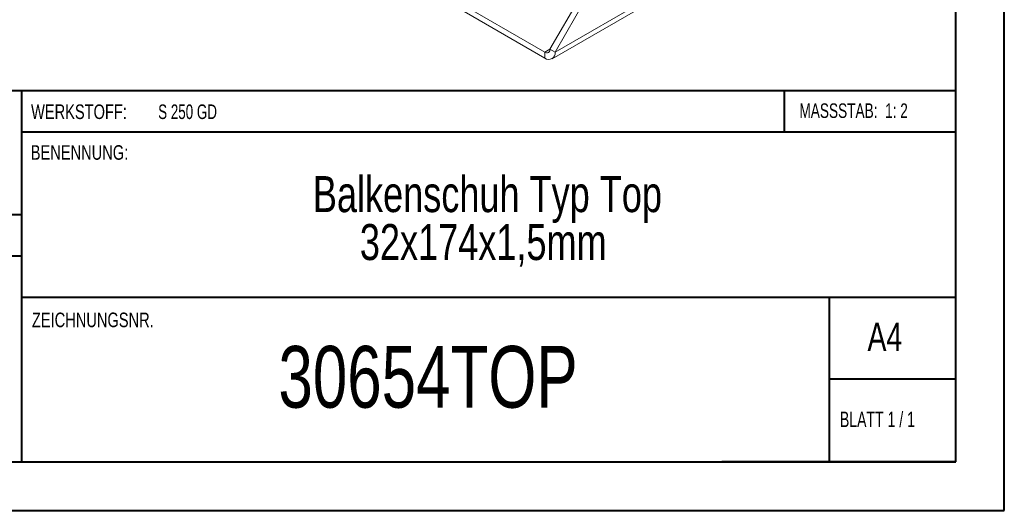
# Model space of a CAD drawing. Header units: millimetres. Extents: x 0 to 210, y 0 to 297.
# Tile 2 of 6: x 109 to 210, y 0 to 51. Entities that reach past the tile are written whole.
import ezdxf

# ---------------------------------------------------------------- set-up
doc = ezdxf.new("R2010")
doc.units = ezdxf.units.MM
doc.styles.add('SLDTEXTSTYLE0', font='TXT', dxfattribs={"width": 0.75})
doc.styles.add('SLDTEXTSTYLE1', font='TXT', dxfattribs={"width": 0.681818})
doc.styles.add('SLDTEXTSTYLE2', font='TXT', dxfattribs={"width": 0.7})
doc.styles.add('SLDTEXTSTYLE3', font='TXT', dxfattribs={"width": 0.6875})

# ---------------------------------------------------------------- blocks, each defined once
blk = doc.blocks.new('SW_NOTE_1')
at = {"color": 0, "linetype": 'Continuous', "lineweight": 0, "char_height": 3.7042, "attachment_point": 2, "style": 'SLDTEXTSTYLE0'}
for s, insert in [('Balkenschuh Typ Top', (24.66, 4.77)), ('32x174x1,5mm', (24.23, -0.16))]:
    blk.add_mtext(s, dxfattribs=dict(at, insert=insert))

msp = doc.modelspace()

# ---------------------------------------------------------------- linework, layer by layer
at = {"color": 7, "linetype": 'Continuous', "lineweight": 40}
for p, q in [((210.08, 0.21), (210.08, 297.21)), ((205.08, 5.21), (205.08, 292.21)), ((205.08, 43.37), (10.11, 43.37)), ((108.91, 43.37), (108.91, 5.12)), ((187.47, 39.12), (187.47, 43.37)), ((205.08, 39.12), (108.91, 39.12)), ((108.91, 30.62), (10.11, 30.62)), ((108.91, 26.37), (10.11, 26.37)), ((108.91, 22.12), (205.08, 22.12)), ((192.08, 5.21), (192.08, 22.21)), ((205.08, 13.71), (192.08, 13.71)), ((10.08, 5.21), (205.08, 5.21)), ((205.08, 5.21), (180.99, 5.21)), ((0.08, 0.21), (210.08, 0.21))]:
    msp.add_line(p, q, dxfattribs=at)
at = {"color": 7, "linetype": 'Continuous', "lineweight": 15}
for p, q in [((163.32, 47.65), (174.28, 66.64)), ((163.85, 47.35), (174.81, 66.33)), ((163.85, 47.35), (187.54, 61.02)), ((163.54, 46.66), (187.23, 60.33)), ((152.54, 53.26), (162.79, 47.35)), ((152.54, 52.65), (162.79, 46.73)), ((163.32, 47.65), (162.79, 47.35)), ((163.32, 47.65), (163.85, 47.35)), ((162.79, 47.35), (162.79, 46.73))]:
    msp.add_line(p, q, dxfattribs=at)
for centre, radius in [((163, 47.6), 0.328), ((163.2, 47.24), 0.655)]:
    msp.add_arc(centre, radius, 230.7967, 9.214, dxfattribs=at)

# ---------------------------------------------------------------- block references
at = {"color": 7, "linetype": 'Continuous', "lineweight": 0}
msp.add_blockref('SW_NOTE_1', (132.22, 29.82), dxfattribs=at)

# ---------------------------------------------------------------- texts
for s, insert, char_height, attachment_point, style in [('WERKSTOFF:', (109.91, 41.96), 1.5, 1, 'SLDTEXTSTYLE0'), ('S 250 GD', (122.99, 41.96), 1.5, 1, 'SLDTEXTSTYLE3'), ('MASSSTAB:  1: 2', (188.99, 42.07), 1.5, 1, 'SLDTEXTSTYLE2'), ('BENENNUNG:', (109.88, 37.77), 1.5, 1, 'SLDTEXTSTYLE0'), ('ZEICHNUNGSNR.', (110, 20.55), 1.5, 1, 'SLDTEXTSTYLE0'), ('A4', (196, 19.52), 2.91, 1, 'SLDTEXTSTYLE0'), ('30654TOP', (150.77, 17.12), 6.35, 2, 'SLDTEXTSTYLE0'), ('BLATT 1 / 1', (193.16, 10.36), 1.5875, 1, 'SLDTEXTSTYLE1')]:
    msp.add_mtext(s, dxfattribs=dict(at, insert=insert, char_height=char_height, attachment_point=attachment_point, style=style))

doc.saveas('drawing.dxf')
